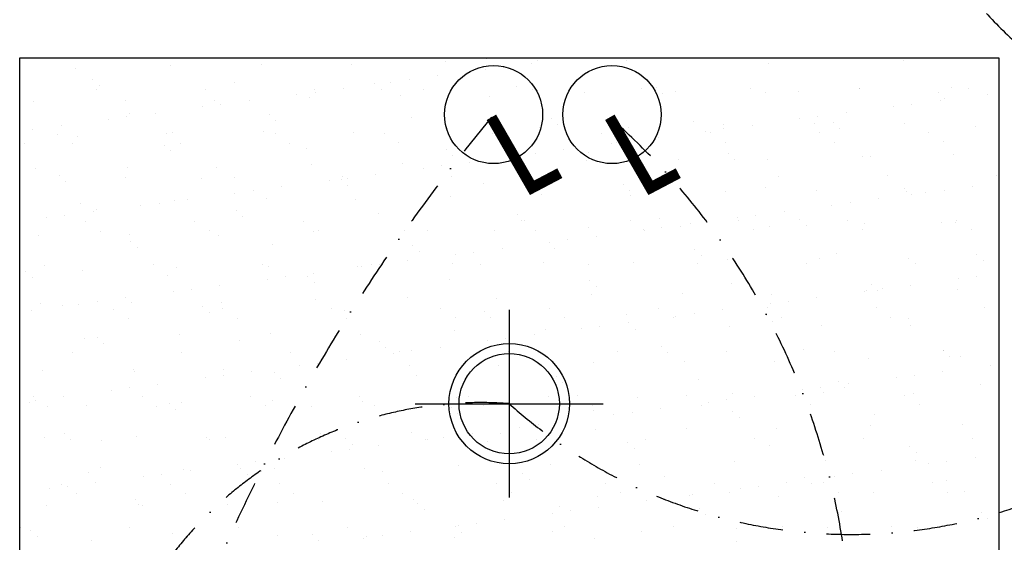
# Model space of a CAD drawing. Header units: millimetres. Extents: x 1795 to 32869, y 2040 to 26467.
# Tile 6 of 10: x 1936 to 4752, y 18580 to 20076. Entities that reach past the tile are written whole.
import ezdxf

# ---------------------------------------------------------------- set-up
doc = ezdxf.new("R2010")
doc.units = ezdxf.units.MM
doc.linetypes.add('DASHDOT2', pattern=[0.5, 0.25, -0.125, 0, -0.125])
for name, color, linetype in [('AL_Elec - Wall Mounted Halogen 36 W', 7, 'Continuous'), ('Elec - Cable Wires', 143, 'Continuous'), ('Elec - Strip Lights', 6, 'Continuous'), ('Struc - Hatch', 251, 'Continuous')]:
    doc.layers.add(name, color=color, linetype=linetype)

msp = doc.modelspace()

# ---------------------------------------------------------------- linework, layer by layer
at = {"layer": 'AL_Elec - Wall Mounted Halogen 36 W'}
for p, q in [((3336.2, 19245.3), (3336.2, 18708)), ((3067.6, 18976.6), (3604.8, 18976.6))]:
    msp.add_line(p, q, dxfattribs=at)
at = {"layer": 'AL_Elec - Wall Mounted Halogen 36 W', "const_width": 31.2}
for points in [[(3285.3, 19796.2), (3401.6, 19594.5), (3481, 19636.3)], [(3624, 19796.2), (3740.3, 19594.5), (3819.7, 19636.3)]]:
    msp.add_lwpolyline(points, dxfattribs=at)
at = {"layer": 'AL_Elec - Wall Mounted Halogen 36 W'}
for centre, radius in [((3291.5, 19803.8), 140.3), ((3630.2, 19803.8), 140.3), ((3336.2, 18976.6), 172.2), ((3336.2, 18976.6), 143.4)]:
    msp.add_circle(centre, radius, dxfattribs=at)
at = {"layer": 'Elec - Cable Wires', "linetype": 'DASHDOT2', "ltscale": 500}
for centre, radius, start, end in [((5916.1, 21221.4), 1657.6, 162.3896, 241.619), ((3196.9, 14445.2), 6258.3, 58.62682, 97.76103), ((7439, 16369.3), 5384.8, 140.4768, 175.3002), ((2272.7, 18265.4), 2042, 333.8872, 48.5616), ((3254.5, 17867.7), 1112, 85.7869, 160.5171), ((4313.8, 20066.9), 1464.4, 228.1183, 301.7526)]:
    msp.add_arc(centre, radius, start, end, dxfattribs=at)
at = {"layer": 'Elec - Strip Lights'}
for p, q in [((1936.2, 16766.6), (1936.2, 19966.6)), ((1936.2, 19966.6), (4736.2, 19966.6)), ((4736.2, 19966.6), (4736.2, 16766.6))]:
    msp.add_line(p, q, dxfattribs=at)
at = {"layer": 'Struc - Hatch', "linetype": 'Continuous'}
for p, q in [((2366.7, 19944.5), (2366.7, 19944.5)), ((2628.4, 19947.8), (2628.4, 19947.8)), ((2884.3, 19946.6), (2884.3, 19946.6)), ((3154.3, 19956.3), (3154.3, 19956.3)), ((3270.4, 19963.2), (3270.4, 19963.2)), ((3319.2, 19939.2), (3319.2, 19939.2)), ((3400.5, 19949.9), (3400.5, 19949.9)), ((3416.1, 19959.6), (3416.1, 19959.6)), ((3671.9, 19958.4), (3671.9, 19958.4)), ((4076.6, 19950.9), (4076.6, 19950.9)), ((4464.2, 19959), (4464.2, 19959)), ((2096.6, 19934.7), (2096.6, 19934.7)), ((3131.3, 19914.4), (3131.3, 19914.4)), ((3267.1, 19932.3), (3267.1, 19932.3)), ((2145.1, 19904.6), (2145.1, 19904.6)), ((2163.6, 19887.7), (2163.6, 19887.7)), ((2551.2, 19895.8), (2551.2, 19895.8)), ((2951.3, 19892.3), (2951.3, 19892.3)), ((2997.9, 19896.9), (2997.9, 19896.9)), ((3050, 19903.7), (3050, 19903.7)), ((3357.4, 19883.5), (3357.4, 19883.5)), ((2157.2, 19874.8), (2157.2, 19874.8)), ((2468.6, 19875.4), (2468.6, 19875.4)), ((2728.8, 19861.4), (2728.8, 19861.4)), ((2763.7, 19854), (2763.7, 19854)), ((2780, 19875.9), (2780, 19875.9)), ((2780.8, 19868.3), (2780.8, 19868.3)), ((2862.1, 19879), (2862.1, 19879)), ((2969.8, 19875.5), (2969.8, 19875.5)), ((3025.4, 19857.4), (3025.4, 19857.4)), ((3091.4, 19876.5), (3091.4, 19876.5)), ((3281.2, 19856.2), (3281.2, 19856.2)), ((3402.8, 19877.1), (3402.8, 19877.1)), ((3551.3, 19865.9), (3551.3, 19865.9)), ((3714.2, 19877.6), (3714.2, 19877.6)), ((3757.5, 19880.1), (3757.5, 19880.1)), ((3776, 19863.2), (3776, 19863.2)), ((3813.1, 19869.2), (3813.1, 19869.2)), ((4025.7, 19878.2), (4025.7, 19878.2)), ((4068.9, 19868), (4068.9, 19868)), ((4163.6, 19871.2), (4163.6, 19871.2)), ((4337.1, 19878.8), (4337.1, 19878.8)), ((4339, 19877.7), (4339, 19877.7)), ((4563.7, 19867.8), (4563.7, 19867.8)), ((4600.7, 19881.1), (4600.7, 19881.1)), ((4648.5, 19879.3), (4648.5, 19879.3)), ((4705.2, 19862.7), (4705.2, 19862.7)), ((1976, 19842.2), (1976, 19842.2)), ((2237.8, 19845.5), (2237.8, 19845.5)), ((2459.6, 19826), (2459.6, 19826)), ((2493.6, 19844.3), (2493.6, 19844.3)), ((2511.6, 19832.8), (2511.6, 19832.8)), ((2592.9, 19843.5), (2592.9, 19843.5)), ((4436, 19827.3), (4436, 19827.3)), ((4488.1, 19834.1), (4488.1, 19834.1)), ((4569.4, 19844.8), (4569.4, 19844.8)), ((4582.1, 19850.9), (4582.1, 19850.9)), ((2242.5, 19797.4), (2242.5, 19797.4)), ((2250.6, 19808), (2250.6, 19808)), ((2323.8, 19808.1), (2323.8, 19808.1)), ((2650.7, 19804.6), (2650.7, 19804.6)), ((4218.9, 19798.7), (4218.9, 19798.7)), ((4300.2, 19809.4), (4300.2, 19809.4)), ((2054.6, 19772.7), (2054.6, 19772.7)), ((2190.4, 19790.5), (2190.4, 19790.5)), ((2669.2, 19787.7), (2669.2, 19787.7)), ((3056.8, 19795.7), (3056.8, 19795.7)), ((3456.9, 19792.3), (3456.9, 19792.3)), ((3475.3, 19775.4), (3475.3, 19775.4)), ((3862.9, 19783.5), (3862.9, 19783.5)), ((3948.3, 19775.5), (3948.3, 19775.5)), ((4031, 19774), (4031, 19774)), ((4166.8, 19791.8), (4166.8, 19791.8)), ((4210.1, 19778.8), (4210.1, 19778.8)), ((4263.1, 19780), (4263.1, 19780)), ((4465.9, 19777.6), (4465.9, 19777.6)), ((4669.1, 19771.2), (4669.1, 19771.2)), ((4736, 19787.3), (4736, 19787.3)), ((1973.3, 19762), (1973.3, 19762)), ((2044, 19748), (2044, 19748)), ((2102.9, 19742), (2102.9, 19742)), ((2355.4, 19748.5), (2355.4, 19748.5)), ((2373, 19751.8), (2373, 19751.8)), ((2634.7, 19755.1), (2634.7, 19755.1)), ((2666.8, 19749.1), (2666.8, 19749.1)), ((2890.6, 19753.9), (2890.6, 19753.9)), ((2978.2, 19749.7), (2978.2, 19749.7)), ((3160.6, 19763.6), (3160.6, 19763.6)), ((3289.6, 19750.2), (3289.6, 19750.2)), ((3422.4, 19767), (3422.4, 19767)), ((3601, 19750.8), (3601, 19750.8)), ((3678.2, 19765.7), (3678.2, 19765.7)), ((3897.7, 19756.4), (3897.7, 19756.4)), ((3912.4, 19751.4), (3912.4, 19751.4)), ((3949.7, 19763.3), (3949.7, 19763.3)), ((4223.9, 19751.9), (4223.9, 19751.9)), ((4281.5, 19763.1), (4281.5, 19763.1)), ((4535.3, 19752.5), (4535.3, 19752.5)), ((1950, 19720.2), (1950, 19720.2)), ((2086.1, 19721.1), (2086.1, 19721.1)), ((2350.1, 19716.8), (2350.1, 19716.8)), ((2397.5, 19721.7), (2397.5, 19721.7)), ((2709, 19722.2), (2709, 19722.2)), ((3020.4, 19722.8), (3020.4, 19722.8)), ((3331.8, 19723.4), (3331.8, 19723.4)), ((3628.5, 19721), (3628.5, 19721)), ((3643.2, 19723.9), (3643.2, 19723.9)), ((3680.5, 19727.8), (3680.5, 19727.8)), ((3761.8, 19738.5), (3761.8, 19738.5)), ((3954.6, 19724.5), (3954.6, 19724.5)), ((4266, 19725.1), (4266, 19725.1)), ((4577.4, 19725.6), (4577.4, 19725.6)), ((2368.5, 19699.9), (2368.5, 19699.9)), ((2756.1, 19708), (2756.1, 19708)), ((3156.3, 19704.5), (3156.3, 19704.5)), ((3174.7, 19687.6), (3174.7, 19687.6)), ((3359.3, 19685.5), (3359.3, 19685.5)), ((3411.4, 19692.4), (3411.4, 19692.4)), ((3492.7, 19703.1), (3492.7, 19703.1)), ((3562.3, 19695.7), (3562.3, 19695.7)), ((3962.5, 19692.3), (3962.5, 19692.3)), ((4345.3, 19685), (4345.3, 19685)), ((4607, 19688.4), (4607, 19688.4)), ((2770, 19661.4), (2770, 19661.4)), ((3031.7, 19664.7), (3031.7, 19664.7)), ((3142.2, 19656.9), (3142.2, 19656.9)), ((3223.5, 19667.6), (3223.5, 19667.6)), ((3287.5, 19663.5), (3287.5, 19663.5)), ((3557.6, 19673.2), (3557.6, 19673.2)), ((3819.4, 19676.5), (3819.4, 19676.5)), ((3980.9, 19675.4), (3980.9, 19675.4)), ((4075.2, 19675.3), (4075.2, 19675.3)), ((4368.5, 19683.4), (4368.5, 19683.4)), ((1982.3, 19649.5), (1982.3, 19649.5)), ((2049.5, 19629), (2049.5, 19629)), ((2244.1, 19652.9), (2244.1, 19652.9)), ((2499.9, 19651.6), (2499.9, 19651.6)), ((2954.3, 19632.2), (2954.3, 19632.2)), ((3090.1, 19650.1), (3090.1, 19650.1)), ((4106.4, 19627.8), (4106.4, 19627.8)), ((4417.8, 19628.4), (4417.8, 19628.4)), ((4729.2, 19628.9), (4729.2, 19628.9)), ((2067.9, 19612.2), (2067.9, 19612.2)), ((2237.9, 19624.4), (2237.9, 19624.4)), ((2455.5, 19620.2), (2455.5, 19620.2)), ((2549.3, 19625), (2549.3, 19625)), ((2821, 19614.6), (2821, 19614.6)), ((2855.7, 19616.8), (2855.7, 19616.8)), ((2860.8, 19625.5), (2860.8, 19625.5)), ((2873, 19621.5), (2873, 19621.5)), ((2874.1, 19599.9), (2874.1, 19599.9)), ((3172.2, 19626.1), (3172.2, 19626.1)), ((3261.7, 19607.9), (3261.7, 19607.9)), ((3483.6, 19626.7), (3483.6, 19626.7)), ((3661.9, 19604.5), (3661.9, 19604.5)), ((3795, 19627.2), (3795, 19627.2)), ((2551.8, 19579.2), (2551.8, 19579.2)), ((2603.8, 19586.1), (2603.8, 19586.1)), ((2685.1, 19596.8), (2685.1, 19596.8)), ((3428.7, 19574.3), (3428.7, 19574.3)), ((3680.3, 19587.6), (3680.3, 19587.6)), ((3684.5, 19573.1), (3684.5, 19573.1)), ((3954.6, 19582.8), (3954.6, 19582.8)), ((4067.9, 19595.6), (4067.9, 19595.6)), ((4216.4, 19586.1), (4216.4, 19586.1)), ((4468.1, 19592.2), (4468.1, 19592.2)), ((4472.2, 19584.9), (4472.2, 19584.9)), ((4486.5, 19575.3), (4486.5, 19575.3)), ((4528.2, 19580.5), (4528.2, 19580.5)), ((4580.3, 19587.3), (4580.3, 19587.3)), ((4661.6, 19598.1), (4661.6, 19598.1)), ((2109.2, 19549.4), (2109.2, 19549.4)), ((2282.6, 19543.8), (2282.6, 19543.8)), ((2334.7, 19550.6), (2334.7, 19550.6)), ((2379.3, 19559.1), (2379.3, 19559.1)), ((2416, 19561.3), (2416, 19561.3)), ((2641, 19562.4), (2641, 19562.4)), ((2896.9, 19561.2), (2896.9, 19561.2)), ((3166.9, 19570.9), (3166.9, 19570.9)), ((4259, 19545.1), (4259, 19545.1)), ((4311.1, 19551.9), (4311.1, 19551.9)), ((4392.4, 19562.6), (4392.4, 19562.6)), ((2065.5, 19515.2), (2065.5, 19515.2)), ((2146.8, 19525.9), (2146.8, 19525.9)), ((2154.9, 19532.4), (2154.9, 19532.4)), ((2555.1, 19529), (2555.1, 19529)), ((2961.1, 19520.2), (2961.1, 19520.2)), ((3361.3, 19516.7), (3361.3, 19516.7)), ((4041.9, 19516.5), (4041.9, 19516.5)), ((4123.2, 19527.2), (4123.2, 19527.2)), ((2013.4, 19508.3), (2013.4, 19508.3)), ((2124.7, 19497.6), (2124.7, 19497.6)), ((2436.1, 19498.1), (2436.1, 19498.1)), ((2573.5, 19512.1), (2573.5, 19512.1)), ((2747.5, 19498.7), (2747.5, 19498.7)), ((3059, 19499.3), (3059, 19499.3)), ((3370.4, 19499.8), (3370.4, 19499.8)), ((3379.7, 19499.8), (3379.7, 19499.8)), ((3681.8, 19500.4), (3681.8, 19500.4)), ((3767.3, 19507.9), (3767.3, 19507.9)), ((3854, 19491.7), (3854, 19491.7)), ((3989.9, 19509.6), (3989.9, 19509.6)), ((3993.2, 19501), (3993.2, 19501)), ((4167.4, 19504.4), (4167.4, 19504.4)), ((4185.9, 19487.5), (4185.9, 19487.5)), ((4304.6, 19501.5), (4304.6, 19501.5)), ((4351.6, 19492.4), (4351.6, 19492.4)), ((4573.5, 19495.6), (4573.5, 19495.6)), ((4613.3, 19495.7), (4613.3, 19495.7)), ((4616, 19502.1), (4616, 19502.1)), ((2166.9, 19470.7), (2166.9, 19470.7)), ((2250.4, 19460.2), (2250.4, 19460.2)), ((2478.3, 19471.3), (2478.3, 19471.3)), ((2506.2, 19458.9), (2506.2, 19458.9)), ((2776.3, 19468.7), (2776.3, 19468.7)), ((2789.7, 19471.8), (2789.7, 19471.8)), ((3038, 19472), (3038, 19472)), ((3101.1, 19472.4), (3101.1, 19472.4)), ((3293.8, 19470.8), (3293.8, 19470.8)), ((3412.5, 19473), (3412.5, 19473)), ((3563.9, 19480.5), (3563.9, 19480.5)), ((3720.7, 19474.2), (3720.7, 19474.2)), ((3724, 19473.5), (3724, 19473.5)), ((3772.7, 19481), (3772.7, 19481)), ((3825.7, 19483.9), (3825.7, 19483.9)), ((4035.4, 19474.1), (4035.4, 19474.1)), ((4081.5, 19482.6), (4081.5, 19482.6)), ((4346.8, 19474.7), (4346.8, 19474.7)), ((4658.2, 19475.2), (4658.2, 19475.2)), ((1988.6, 19456.8), (1988.6, 19456.8)), ((2254.5, 19441.2), (2254.5, 19441.2)), ((2660.5, 19432.4), (2660.5, 19432.4)), ((3451.5, 19438.7), (3451.5, 19438.7)), ((3503.6, 19445.6), (3503.6, 19445.6)), ((3584.9, 19456.3), (3584.9, 19456.3)), ((2272.9, 19424.3), (2272.9, 19424.3)), ((3060.6, 19428.9), (3060.6, 19428.9)), ((3079.1, 19412.1), (3079.1, 19412.1)), ((3182.3, 19403.3), (3182.3, 19403.3)), ((3234.4, 19410.2), (3234.4, 19410.2)), ((3315.7, 19420.9), (3315.7, 19420.9)), ((3466.7, 19420.1), (3466.7, 19420.1)), ((3866.8, 19416.7), (3866.8, 19416.7)), ((4272.9, 19407.8), (4272.9, 19407.8)), ((4673, 19404.4), (4673, 19404.4)), ((2630.1, 19374.6), (2630.1, 19374.6)), ((2941.5, 19375.1), (2941.5, 19375.1)), ((2965.2, 19374.7), (2965.2, 19374.7)), ((3046.5, 19385.4), (3046.5, 19385.4)), ((3173.2, 19378.3), (3173.2, 19378.3)), ((3252.9, 19375.7), (3252.9, 19375.7)), ((3435, 19381.6), (3435, 19381.6)), ((3564.4, 19376.2), (3564.4, 19376.2)), ((3690.8, 19380.4), (3690.8, 19380.4)), ((3875.8, 19376.8), (3875.8, 19376.8)), ((3885.3, 19399.8), (3885.3, 19399.8)), ((3960.9, 19390.1), (3960.9, 19390.1)), ((4187.2, 19377.4), (4187.2, 19377.4)), ((4222.7, 19393.4), (4222.7, 19393.4)), ((4478.5, 19392.2), (4478.5, 19392.2)), ((4498.6, 19377.9), (4498.6, 19377.9)), ((4691.5, 19387.5), (4691.5, 19387.5)), ((1953.8, 19353.5), (1953.8, 19353.5)), ((2007.3, 19373.4), (2007.3, 19373.4)), ((2115.5, 19356.7), (2115.5, 19356.7)), ((2318.7, 19374), (2318.7, 19374)), ((2385.6, 19366.4), (2385.6, 19366.4)), ((2647.3, 19369.8), (2647.3, 19369.8)), ((2777.3, 19350), (2777.3, 19350)), ((2903.2, 19368.5), (2903.2, 19368.5)), ((2913.2, 19367.9), (2913.2, 19367.9)), ((1972.3, 19336.6), (1972.3, 19336.6)), ((2359.9, 19344.6), (2359.9, 19344.6)), ((2644, 19332.4), (2644, 19332.4)), ((2696, 19339.3), (2696, 19339.3)), ((2760, 19341.2), (2760, 19341.2)), ((2778.5, 19324.3), (2778.5, 19324.3)), ((3166.1, 19332.3), (3166.1, 19332.3)), ((3566.2, 19328.9), (3566.2, 19328.9)), ((3972.3, 19320.1), (3972.3, 19320.1)), ((4620.4, 19333.7), (4620.4, 19333.7)), ((4672.5, 19340.6), (4672.5, 19340.6)), ((2374.8, 19297), (2374.8, 19297)), ((2426.9, 19303.8), (2426.9, 19303.8)), ((2508.2, 19314.5), (2508.2, 19314.5)), ((3584.7, 19312), (3584.7, 19312)), ((3832, 19291.2), (3832, 19291.2)), ((4087.8, 19289.9), (4087.8, 19289.9)), ((4351.2, 19298.3), (4351.2, 19298.3)), ((4357.9, 19299.7), (4357.9, 19299.7)), ((4372.4, 19316.6), (4372.4, 19316.6)), ((4390.8, 19299.7), (4390.8, 19299.7)), ((4403.3, 19305.1), (4403.3, 19305.1)), ((4484.6, 19315.8), (4484.6, 19315.8)), ((4619.6, 19303), (4619.6, 19303)), ((1994.9, 19264.2), (1994.9, 19264.2)), ((2157.7, 19268.4), (2157.7, 19268.4)), ((2239, 19279.1), (2239, 19279.1)), ((2256.7, 19267.5), (2256.7, 19267.5)), ((2512.5, 19266.3), (2512.5, 19266.3)), ((2782.6, 19276), (2782.6, 19276)), ((3044.3, 19279.3), (3044.3, 19279.3)), ((3300.1, 19278.1), (3300.1, 19278.1)), ((3570.2, 19287.8), (3570.2, 19287.8)), ((4082.1, 19262.8), (4082.1, 19262.8)), ((4134.1, 19269.7), (4134.1, 19269.7)), ((4215.4, 19280.4), (4215.4, 19280.4)), ((1969.8, 19243.7), (1969.8, 19243.7)), ((2059.3, 19256.9), (2059.3, 19256.9)), ((2105.6, 19261.6), (2105.6, 19261.6)), ((2205.5, 19247.2), (2205.5, 19247.2)), ((2459.4, 19253.4), (2459.4, 19253.4)), ((2477.9, 19236.5), (2477.9, 19236.5)), ((2516.9, 19247.7), (2516.9, 19247.7)), ((2828.3, 19248.3), (2828.3, 19248.3)), ((2865.5, 19244.6), (2865.5, 19244.6)), ((3139.7, 19248.9), (3139.7, 19248.9)), ((3265.6, 19241.1), (3265.6, 19241.1)), ((3451.1, 19249.4), (3451.1, 19249.4)), ((3762.5, 19250), (3762.5, 19250)), ((3864.9, 19234.3), (3864.9, 19234.3)), ((3946.2, 19245), (3946.2, 19245)), ((4074, 19250.5), (4074, 19250.5)), ((4385.4, 19251.1), (4385.4, 19251.1)), ((4696.8, 19251.7), (4696.8, 19251.7)), ((1936.2, 19219.7), (1936.2, 19219.7)), ((2247.6, 19220.3), (2247.6, 19220.3)), ((2559.1, 19220.9), (2559.1, 19220.9)), ((2870.5, 19221.4), (2870.5, 19221.4)), ((3181.9, 19222), (3181.9, 19222)), ((3284, 19224.2), (3284, 19224.2)), ((3493.3, 19222.6), (3493.3, 19222.6)), ((3671.7, 19232.3), (3671.7, 19232.3)), ((3677.1, 19209.5), (3677.1, 19209.5)), ((3804.7, 19223.1), (3804.7, 19223.1)), ((3812.9, 19227.4), (3812.9, 19227.4)), ((4071.8, 19228.9), (4071.8, 19228.9)), ((4090.2, 19212), (4090.2, 19212)), ((4116.1, 19223.7), (4116.1, 19223.7)), ((4427.5, 19224.3), (4427.5, 19224.3)), ((4477.8, 19220), (4477.8, 19220)), ((3179.5, 19185.6), (3179.5, 19185.6)), ((3441.3, 19188.9), (3441.3, 19188.9)), ((3543.7, 19192), (3543.7, 19192)), ((3595.8, 19198.8), (3595.8, 19198.8)), ((3697.1, 19187.7), (3697.1, 19187.7)), ((3967.2, 19197.4), (3967.2, 19197.4)), ((4229, 19200.8), (4229, 19200.8)), ((4484.8, 19199.5), (4484.8, 19199.5)), ((2121.8, 19164), (2121.8, 19164)), ((2158.8, 19165.6), (2158.8, 19165.6)), ((2391.9, 19173.7), (2391.9, 19173.7)), ((2564.8, 19156.8), (2564.8, 19156.8)), ((2653.6, 19177.1), (2653.6, 19177.1)), ((2909.5, 19175.8), (2909.5, 19175.8)), ((2965, 19153.4), (2965, 19153.4)), ((3274.5, 19156.5), (3274.5, 19156.5)), ((3326.6, 19163.4), (3326.6, 19163.4)), ((3407.9, 19174.1), (3407.9, 19174.1)), ((2088, 19123), (2088, 19123)), ((2177.2, 19148.8), (2177.2, 19148.8)), ((2399.5, 19123.6), (2399.5, 19123.6)), ((2710.9, 19124.1), (2710.9, 19124.1)), ((2983.4, 19136.5), (2983.4, 19136.5)), ((3005.4, 19121.1), (3005.4, 19121.1)), ((3022.3, 19124.7), (3022.3, 19124.7)), ((3057.4, 19127.9), (3057.4, 19127.9)), ((3138.7, 19138.6), (3138.7, 19138.6)), ((3333.7, 19125.3), (3333.7, 19125.3)), ((3371, 19144.5), (3371, 19144.5)), ((3645.1, 19125.8), (3645.1, 19125.8)), ((3771.2, 19141.1), (3771.2, 19141.1)), ((3789.6, 19124.2), (3789.6, 19124.2)), ((3956.5, 19126.4), (3956.5, 19126.4)), ((4177.2, 19132.2), (4177.2, 19132.2)), ((4267.9, 19127), (4267.9, 19127)), ((4577.4, 19128.8), (4577.4, 19128.8)), ((4579.4, 19127.5), (4579.4, 19127.5)), ((2869.5, 19103.2), (2869.5, 19103.2)), ((3576.5, 19095.2), (3576.5, 19095.2)), ((3838.3, 19098.5), (3838.3, 19098.5)), ((4094.1, 19097.3), (4094.1, 19097.3)), ((4364.2, 19107), (4364.2, 19107)), ((4595.8, 19111.9), (4595.8, 19111.9)), ((4625.9, 19110.3), (4625.9, 19110.3)), ((2001.2, 19071.5), (2001.2, 19071.5)), ((2263, 19074.8), (2263, 19074.8)), ((2264.2, 19069), (2264.2, 19069)), ((2518.8, 19073.6), (2518.8, 19073.6)), ((2600.4, 19067.8), (2600.4, 19067.8)), ((2664.4, 19065.6), (2664.4, 19065.6)), ((2736.2, 19085.7), (2736.2, 19085.7)), ((2788.2, 19092.5), (2788.2, 19092.5)), ((2788.9, 19083.3), (2788.9, 19083.3)), ((3050.6, 19086.7), (3050.6, 19086.7)), ((3306.4, 19085.4), (3306.4, 19085.4)), ((4576.8, 19069.1), (4576.8, 19069.1)), ((4712.6, 19086.9), (4712.6, 19086.9)), ((2467, 19050.2), (2467, 19050.2)), ((2519.1, 19057.1), (2519.1, 19057.1)), ((2682.8, 19048.7), (2682.8, 19048.7)), ((3070.4, 19056.8), (3070.4, 19056.8)), ((3470.6, 19053.3), (3470.6, 19053.3)), ((3489, 19036.4), (3489, 19036.4)), ((3876.6, 19044.5), (3876.6, 19044.5)), ((4276.8, 19041), (4276.8, 19041)), ((4443.4, 19051.5), (4443.4, 19051.5)), ((4495.5, 19058.4), (4495.5, 19058.4)), ((2197.8, 19014.8), (2197.8, 19014.8)), ((2249.9, 19021.6), (2249.9, 19021.6)), ((2331.2, 19032.3), (2331.2, 19032.3)), ((4174.3, 19016.1), (4174.3, 19016.1)), ((4226.3, 19022.9), (4226.3, 19022.9)), ((4295.2, 19024.2), (4295.2, 19024.2)), ((4307.6, 19033.6), (4307.6, 19033.6)), ((4682.8, 19032.2), (4682.8, 19032.2)), ((1963.6, 18981.3), (1963.6, 18981.3)), ((1974.8, 18996.2), (1974.8, 18996.2)), ((1980.7, 18986.2), (1980.7, 18986.2)), ((2062, 18996.9), (2062, 18996.9)), ((2286.2, 18996.7), (2286.2, 18996.7)), ((2398.2, 18981), (2398.2, 18981)), ((2597.7, 18997.3), (2597.7, 18997.3)), ((2659.9, 18984.4), (2659.9, 18984.4)), ((2909.1, 18997.9), (2909.1, 18997.9)), ((2915.7, 18983.2), (2915.7, 18983.2)), ((3185.8, 18992.9), (3185.8, 18992.9)), ((3220.5, 18998.4), (3220.5, 18998.4)), ((3447.6, 18996.2), (3447.6, 18996.2)), ((3531.9, 18999), (3531.9, 18999)), ((3703.4, 18995), (3703.4, 18995)), ((3843.3, 18999.6), (3843.3, 18999.6)), ((3905.1, 18980.6), (3905.1, 18980.6)), ((3957.1, 18987.5), (3957.1, 18987.5)), ((3973.5, 19004.7), (3973.5, 19004.7)), ((4038.4, 18998.2), (4038.4, 18998.2)), ((4154.7, 19000.1), (4154.7, 19000.1)), ((4235.3, 19008.1), (4235.3, 19008.1)), ((4466.1, 19000.7), (4466.1, 19000.7)), ((4491.1, 19006.8), (4491.1, 19006.8)), ((2017, 18969.3), (2017, 18969.3)), ((2128.1, 18971.3), (2128.1, 18971.3)), ((2328.4, 18969.9), (2328.4, 18969.9)), ((2363.8, 18977.8), (2363.8, 18977.8)), ((2382.2, 18960.9), (2382.2, 18960.9)), ((2639.8, 18970.4), (2639.8, 18970.4)), ((2769.8, 18969), (2769.8, 18969)), ((2951.2, 18971), (2951.2, 18971)), ((3170, 18965.6), (3170, 18965.6)), ((3262.7, 18971.6), (3262.7, 18971.6)), ((3574.1, 18972.1), (3574.1, 18972.1)), ((3576, 18956.7), (3576, 18956.7)), ((3688, 18952), (3688, 18952)), ((3769.3, 18962.7), (3769.3, 18962.7)), ((3885.5, 18972.7), (3885.5, 18972.7)), ((3976.1, 18953.3), (3976.1, 18953.3)), ((4196.9, 18973.3), (4196.9, 18973.3)), ((4508.3, 18973.8), (4508.3, 18973.8)), ((3188.4, 18948.7), (3188.4, 18948.7)), ((3500.1, 18927.3), (3500.1, 18927.3)), ((3635.9, 18945.2), (3635.9, 18945.2)), ((3994.6, 18936.4), (3994.6, 18936.4)), ((4382.2, 18944.4), (4382.2, 18944.4)), ((3366.7, 18909.8), (3366.7, 18909.8)), ((3418.8, 18916.6), (3418.8, 18916.6)), ((3582.8, 18902.5), (3582.8, 18902.5)), ((3844.6, 18905.8), (3844.6, 18905.8)), ((4100.4, 18904.6), (4100.4, 18904.6)), ((4370.5, 18914.3), (4370.5, 18914.3)), ((4632.2, 18917.7), (4632.2, 18917.7)), ((2007.5, 18878.8), (2007.5, 18878.8)), ((2063.2, 18890.1), (2063.2, 18890.1)), ((2081.6, 18873.2), (2081.6, 18873.2)), ((2168.8, 18872.6), (2168.8, 18872.6)), ((2269.3, 18882.1), (2269.3, 18882.1)), ((2469.2, 18881.2), (2469.2, 18881.2)), ((2480.2, 18873.2), (2480.2, 18873.2)), ((2525.1, 18880.9), (2525.1, 18880.9)), ((2791.6, 18873.7), (2791.6, 18873.7)), ((2795.2, 18890.6), (2795.2, 18890.6)), ((2869.3, 18877.8), (2869.3, 18877.8)), ((3056.9, 18894), (3056.9, 18894)), ((3097.6, 18874.3), (3097.6, 18874.3)), ((3103, 18874.3), (3103, 18874.3)), ((3149.6, 18881.2), (3149.6, 18881.2)), ((3230.9, 18891.9), (3230.9, 18891.9)), ((3275.4, 18868.9), (3275.4, 18868.9)), ((3312.7, 18892.7), (3312.7, 18892.7)), ((3414.5, 18874.9), (3414.5, 18874.9)), ((3725.9, 18875.4), (3725.9, 18875.4)), ((4037.3, 18876), (4037.3, 18876)), ((4348.7, 18876.6), (4348.7, 18876.6)), ((4660.1, 18877.1), (4660.1, 18877.1)), ((2880.4, 18845.7), (2880.4, 18845.7)), ((2887.8, 18860.9), (2887.8, 18860.9)), ((2961.7, 18856.4), (2961.7, 18856.4)), ((3675.5, 18865.5), (3675.5, 18865.5)), ((3694, 18848.6), (3694, 18848.6)), ((4081.6, 18856.7), (4081.6, 18856.7)), ((4481.7, 18853.2), (4481.7, 18853.2)), ((2692.6, 18821), (2692.6, 18821)), ((2828.4, 18838.9), (2828.4, 18838.9)), ((3979.8, 18812.1), (3979.8, 18812.1)), ((4241.6, 18815.4), (4241.6, 18815.4)), ((4497.4, 18814.2), (4497.4, 18814.2)), ((4500.2, 18836.3), (4500.2, 18836.3)), ((4587.7, 18811.6), (4587.7, 18811.6)), ((4669, 18822.3), (4669, 18822.3)), ((2168.6, 18793.5), (2168.6, 18793.5)), ((2404.5, 18788.4), (2404.5, 18788.4)), ((2423.4, 18785.6), (2423.4, 18785.6)), ((2559.2, 18803.4), (2559.2, 18803.4)), ((2568.7, 18790), (2568.7, 18790)), ((2611.3, 18810.3), (2611.3, 18810.3)), ((2666.2, 18791.7), (2666.2, 18791.7)), ((2922, 18790.5), (2922, 18790.5)), ((3192.1, 18800.2), (3192.1, 18800.2)), ((3453.9, 18803.5), (3453.9, 18803.5)), ((3709.7, 18802.3), (3709.7, 18802.3)), ((4399.8, 18786.8), (4399.8, 18786.8)), ((4535.6, 18804.7), (4535.6, 18804.7)), ((2134.4, 18778.6), (2134.4, 18778.6)), ((2290, 18768), (2290, 18768)), ((2342.1, 18774.9), (2342.1, 18774.9)), ((2587.2, 18773.1), (2587.2, 18773.1)), ((2974.8, 18781.2), (2974.8, 18781.2)), ((3374.9, 18777.7), (3374.9, 18777.7)), ((3393.4, 18760.8), (3393.4, 18760.8)), ((3781, 18768.9), (3781, 18768.9)), ((4181.1, 18765.5), (4181.1, 18765.5)), ((4266.5, 18769.3), (4266.5, 18769.3)), ((4318.5, 18776.1), (4318.5, 18776.1)), ((4587.2, 18756.6), (4587.2, 18756.6)), ((2020.8, 18732.6), (2020.8, 18732.6)), ((2055.6, 18745.8), (2055.6, 18745.8)), ((2072.9, 18739.4), (2072.9, 18739.4)), ((2154.2, 18750.1), (2154.2, 18750.1)), ((2367, 18746.3), (2367, 18746.3)), ((2678.4, 18746.9), (2678.4, 18746.9)), ((2989.8, 18747.5), (2989.8, 18747.5)), ((3301.2, 18748), (3301.2, 18748)), ((3612.7, 18748.6), (3612.7, 18748.6)), ((3924.1, 18749.2), (3924.1, 18749.2)), ((3997.3, 18733.9), (3997.3, 18733.9)), ((4049.3, 18740.7), (4049.3, 18740.7)), ((4130.6, 18751.4), (4130.6, 18751.4)), ((4199.5, 18748.6), (4199.5, 18748.6)), ((4235.5, 18749.7), (4235.5, 18749.7)), ((4546.9, 18750.3), (4546.9, 18750.3)), ((2097.8, 18718.9), (2097.8, 18718.9)), ((2268.1, 18702.3), (2268.1, 18702.3)), ((2409.2, 18719.5), (2409.2, 18719.5)), ((2720.6, 18720), (2720.6, 18720)), ((3032, 18720.6), (3032, 18720.6)), ((3063.2, 18701.3), (3063.2, 18701.3)), ((3319, 18700.1), (3319, 18700.1)), ((3343.4, 18721.2), (3343.4, 18721.2)), ((3589.1, 18709.8), (3589.1, 18709.8)), ((3654.8, 18721.7), (3654.8, 18721.7)), ((3780.2, 18705.3), (3780.2, 18705.3)), ((3850.9, 18713.1), (3850.9, 18713.1)), ((3861.5, 18716), (3861.5, 18716)), ((3966.2, 18722.3), (3966.2, 18722.3)), ((4106.7, 18711.9), (4106.7, 18711.9)), ((4277.7, 18722.9), (4277.7, 18722.9)), ((4376.8, 18721.6), (4376.8, 18721.6)), ((4589.1, 18723.4), (4589.1, 18723.4)), ((4638.5, 18725), (4638.5, 18725)), ((2013.8, 18686.1), (2013.8, 18686.1)), ((2275.6, 18689.4), (2275.6, 18689.4)), ((2286.6, 18685.4), (2286.6, 18685.4)), ((2531.4, 18688.2), (2531.4, 18688.2)), ((2674.2, 18693.4), (2674.2, 18693.4)), ((2801.5, 18697.9), (2801.5, 18697.9)), ((3074.3, 18690), (3074.3, 18690)), ((3092.7, 18673.1), (3092.7, 18673.1)), ((3480.4, 18681.1), (3480.4, 18681.1)), ((3592.3, 18680.5), (3592.3, 18680.5)), ((3728.1, 18698.4), (3728.1, 18698.4)), ((3880.5, 18677.7), (3880.5, 18677.7)), ((3323.1, 18645.1), (3323.1, 18645.1)), ((3458.9, 18663), (3458.9, 18663)), ((3511, 18669.8), (3511, 18669.8)), ((3898.9, 18660.8), (3898.9, 18660.8)), ((4286.5, 18668.9), (4286.5, 18668.9)), ((4686.7, 18665.4), (4686.7, 18665.4)), ((4705.1, 18648.5), (4705.1, 18648.5)), ((1938.2, 18621.6), (1938.2, 18621.6)), ((1967.5, 18614.5), (1967.5, 18614.5)), ((2249.6, 18622.2), (2249.6, 18622.2)), ((2561, 18622.8), (2561, 18622.8)), ((2872.4, 18623.3), (2872.4, 18623.3)), ((3183.8, 18623.9), (3183.8, 18623.9)), ((3189.8, 18627.5), (3189.8, 18627.5)), ((3241.8, 18634.4), (3241.8, 18634.4)), ((3495.2, 18624.5), (3495.2, 18624.5)), ((3806.6, 18625), (3806.6, 18625)), ((3986.1, 18619.4), (3986.1, 18619.4)), ((4118.1, 18625.6), (4118.1, 18625.6)), ((4247.9, 18622.7), (4247.9, 18622.7)), ((4429.5, 18626.2), (4429.5, 18626.2)), ((4503.7, 18621.5), (4503.7, 18621.5)), ((1985.9, 18597.6), (1985.9, 18597.6)), ((2140.7, 18586), (2140.7, 18586)), ((2373.6, 18605.6), (2373.6, 18605.6)), ((2410.8, 18595.7), (2410.8, 18595.7)), ((2672.5, 18599), (2672.5, 18599)), ((2773.7, 18602.2), (2773.7, 18602.2)), ((2920.6, 18592.1), (2920.6, 18592.1)), ((2928.3, 18597.8), (2928.3, 18597.8)), ((2972.6, 18599), (2972.6, 18599)), ((3053.9, 18609.7), (3053.9, 18609.7)), ((3179.7, 18593.4), (3179.7, 18593.4)), ((3198.4, 18607.5), (3198.4, 18607.5)), ((3460.2, 18610.9), (3460.2, 18610.9)), ((3579.9, 18589.9), (3579.9, 18589.9)), ((3716, 18609.6), (3716, 18609.6)), ((2792.1, 18585.3), (2792.1, 18585.3)), ((3985.9, 18581.1), (3985.9, 18581.1))]:
    msp.add_line(p, q, dxfattribs=at)

doc.saveas('drawing.dxf')
